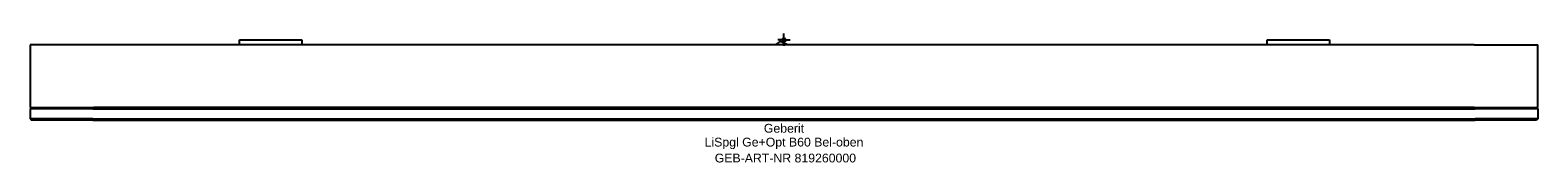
# Model space of a CAD drawing. Header units: millimetres. Extents: x -300 to 300, y -49 to 2.
import ezdxf
from ezdxf.enums import TextEntityAlignment as Align

# ---------------------------------------------------------------- set-up
doc = ezdxf.new("R2010")
doc.units = ezdxf.units.MM
doc.layers.get('0').update_dxf_attribs({"linetype": 'CONTINUOUS'})
for name, color, linetype, lineweight in [('Arbeitspunkt(DIN)', 7, 'CONTINUOUS', 25), ('GEB-ART-NR', 1, 'CONTINUOUS', 18), ('GEB-BEZUG', 2, 'CONTINUOUS', 25), ('GEB-TEXT', 5, 'CONTINUOUS', 18)]:
    doc.layers.add(name, color=color, linetype=linetype, lineweight=lineweight)
doc.layers.add('GEB-KONTUR-A', color=5, linetype='CONTINUOUS')
doc.styles.get("Standard").update_dxf_attribs({"font": 'arial.ttf'})

# ---------------------------------------------------------------- blocks, each defined once
blk = doc.blocks.new('Einfügepunkt')
at = {"layer": 'GEB-BEZUG'}
for p, q in [((-0.71, -0.71), (0.71, 0.71)), ((-0.71, 0.71), (0.71, -0.71))]:
    blk.add_line(p, q, dxfattribs=at)

msp = doc.modelspace()

# ---------------------------------------------------------------- linework, layer by layer
at = {"layer": 'Arbeitspunkt(DIN)', "ltscale": 25}
for q in [(-2.5, 0), (0, 2.5), (0, -2.5), (2.5, 0)]:
    msp.add_line((0, 0), q, dxfattribs=at)
at = {"layer": 'GEB-KONTUR-A', "ltscale": 25}
for p, q in [((-216.73, -2), (-216.73, 0)), ((-216.73, 0), (-191.87, 0)), ((-191.87, 0), (-191.87, -2)), ((192.27, -2), (192.27, 0)), ((192.27, 0), (217.13, 0)), ((217.13, 0), (217.13, -2)), ((-300, -2), (-300, -27)), ((-274.7, -2), (-300, -2)), ((274.7, -2), (-274.7, -2)), ((274.7, -2), (300, -2)), ((300, -27), (300, -2)), ((-299.5, -27), (-300, -27.5)), ((-300, -27), (-274.7, -27)), ((-300, -27.5), (-300, -31.5)), ((-275, -27.5), (-300, -27.5)), ((-275, -27.5), (275, -27.5)), ((274.7, -27), (-274.7, -27)), ((274.7, -27), (300, -27)), ((300, -27.5), (275, -27.5)), ((299.5, -27), (300, -27.5)), ((300, -27.5), (300, -31.5)), ((-300, -31.5), (-299.5, -32)), ((-275, -31.5), (-300, -31.5)), ((-299.5, -32), (-299.5, -32.01)), ((-275, -32), (-299.5, -32)), ((-275, -32.01), (-299.5, -32.01)), ((-275, -31.5), (275, -31.5)), ((-275, -32), (275, -32)), ((-275, -32.01), (275, -32.01)), ((300, -31.5), (275, -31.5)), ((299.5, -32), (275, -32)), ((299.5, -32.01), (275, -32.01)), ((300, -31.5), (299.5, -32)), ((299.5, -32), (299.5, -32.01))]:
    msp.add_line(p, q, dxfattribs=at)
for points, weights in [([(-1.52, -0.73), (-2.41, -1.39), (-3.25, -2)], [1.19615241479, 1.22246963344, 1.24130116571]), ([(1.38, -2), (0, -1.39), (-1.52, -0.73)], [1.25847017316, 1.23581073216, 1.1961524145])]:
    msp.add_rational_spline(points, weights, degree=2, dxfattribs=at)

# ---------------------------------------------------------------- block references
at = {"ltscale": 25}
msp.add_blockref('Einfügepunkt', (0, 0), dxfattribs=at)

# ---------------------------------------------------------------- texts
at = {"layer": 'GEB-ART-NR'}
msp.add_text('GEB-ART-NR 819260000', height=3.5, dxfattribs=at).set_placement((0.55, -48.85), align=Align.CENTER)
at = {"layer": 'GEB-TEXT'}
for s, p in [('Geberit', (0, -37.01)), ('LiSpgl Ge+Opt B60 Bel-oben', (0, -42.51))]:
    msp.add_text(s, height=3.5, dxfattribs=at).set_placement(p, align=Align.CENTER)

doc.saveas('drawing.dxf')
